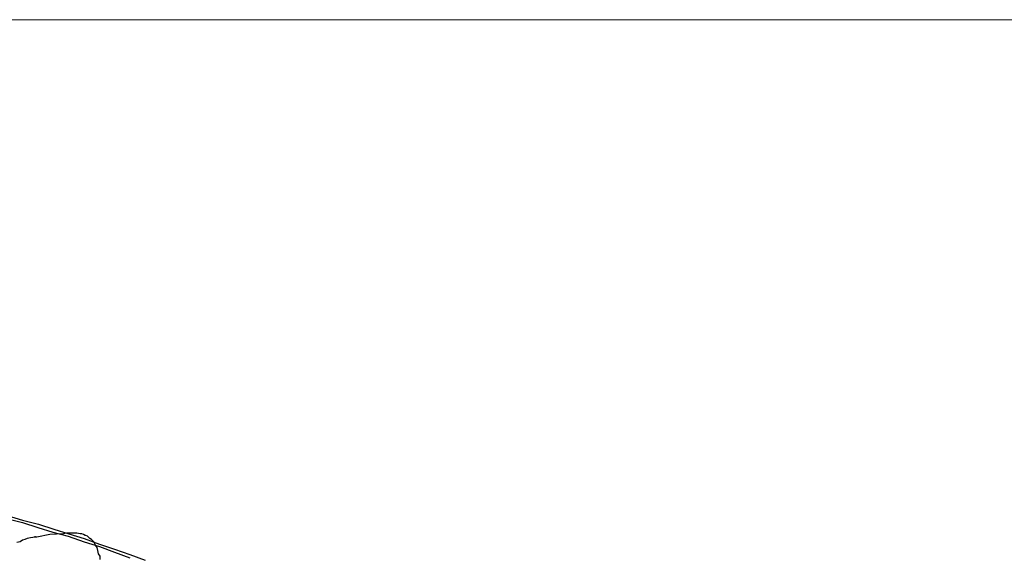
# Model space of a CAD drawing. Header units: millimetres. Extents: x 14 to 424, y 0 to 287.
# Tile 44 of 104: x 123 to 174, y 259 to 287. Entities that reach past the tile are written whole.
import ezdxf

# ---------------------------------------------------------------- set-up
doc = ezdxf.new("R2010")
doc.units = ezdxf.units.MM
doc.layers.add('PDF _0', color=7, linetype='Continuous')
doc.layers.add('PDF _TABELLA', color=7, linetype='Continuous')

msp = doc.modelspace()

# ---------------------------------------------------------------- linework, layer by layer
at = {"layer": 'PDF _0', "lineweight": 25}
for points in [[(122.468, 261.096), (123.299, 260.889), (124.088, 260.64), (124.878, 260.39), (125.667, 260.183), (126.498, 259.892), (127.287, 259.643), (128.076, 259.352), (128.866, 259.061)], [(122.51, 261.263), (123.299, 261.013), (124.13, 260.806), (124.919, 260.556), (125.709, 260.307), (126.498, 260.058), (127.287, 259.767), (128.076, 259.518), (128.866, 259.227), (129.655, 258.936)], [(127.329, 258.978), (127.329, 259.144), (127.246, 259.269), (127.204, 259.435), (127.163, 259.601), (127.079, 259.726), (126.996, 259.892), (126.872, 260.016), (126.789, 260.058), (126.747, 260.099), (126.664, 260.183), (126.581, 260.224), (126.539, 260.224), (126.456, 260.266), (126.373, 260.307), (126.29, 260.307), (126.124, 260.349), (125.916, 260.349), (125.75, 260.349), (125.584, 260.349), (125.418, 260.307), (124.711, 260.266), (124.047, 260.141), (124.005, 260.141), (123.964, 260.141), (123.964, 260.183)], [(123.964, 260.141), (123.714, 260.099), (123.548, 260.058), (123.424, 260.016), (123.299, 259.975), (123.174, 259.892), (123.008, 259.85)]]:
    msp.add_lwpolyline(points, dxfattribs=at)
at = {"layer": 'PDF _TABELLA', "color": 5, "lineweight": 20}
msp.add_lwpolyline([(13.668, 0), (423.653, 0), (423.653, 286.978), (13.668, 286.978)], close=True, dxfattribs=at)

doc.saveas('drawing.dxf')
